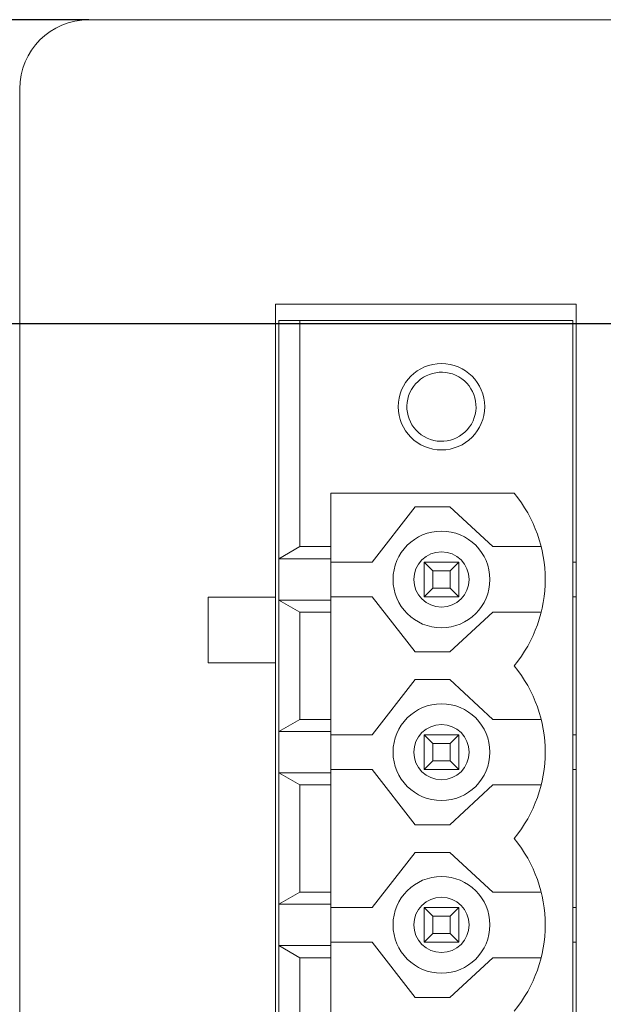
# Model space of a CAD drawing. Header units: millimetres. Extents: x 2293 to 4250, y -591 to 894.
# Tile 79 of 117: x 3909 to 3926, y 427 to 455. Entities that reach past the tile are written whole.
import ezdxf

# ---------------------------------------------------------------- set-up
doc = ezdxf.new("R2010")
doc.units = ezdxf.units.MM
doc.header["$PDSIZE"] = -1
doc.layers.add('1', color=7, linetype='Continuous', lineweight=13)
doc.dimstyles.new('ISO-25', dxfattribs={"dimtxt": 2.5, "dimasz": 2.5, "dimexe": 1.25, "dimexo": 0.625, "dimtad": 1, "dimtxsty": 'Standard', "dimcen": 2.5, "dimadec": 0, "dimazin": 0, "dimtfac": 1, "dimtmove": 0, "dimatfit": 3, "dimfxl": 1, "dimarcsym": 0})

# ---------------------------------------------------------------- blocks, each defined once
blk = doc.blocks.new('*D120')
at = {"color": 0, "lineweight": -2}
for p, q in [((3910.659, 455.042), (3848.206, 455.042)), ((3850.206, 450.962), (3850.206, 432.408)), ((3850.206, 406.722), (3850.206, 425.277)), ((3910.659, 402.642), (3848.206, 402.642))]:
    blk.add_line(p, q, dxfattribs=at)
at = {"color": 0}
for points in [[(3850.886, 450.962), (3849.526, 450.962), (3850.206, 455.042)], [(3849.526, 406.722), (3850.886, 406.722), (3850.206, 402.642)]]:
    blk.add_solid(points, dxfattribs=at)
at = {"layer": 'Defpoints', "color": 0}
for p in [(3910.659, 455.042), (3850.206, 402.642), (3910.659, 402.642)]:
    blk.add_point(p, dxfattribs=at)
at = {"color": 0, "insert": (3850.206, 428.842), "char_height": 3.5, "attachment_point": 5}
blk.add_mtext('52,4%%p0,2', dxfattribs=at)
blk = doc.blocks.new('*D121')
at = {"color": 0, "lineweight": -2}
for p, q in [((4013.759, 446.242), (3886.159, 446.242)), ((3888.159, 442.162), (3888.159, 432.016)), ((3888.159, 415.322), (3888.159, 425.468)), ((3905.959, 411.242), (3886.159, 411.242))]:
    blk.add_line(p, q, dxfattribs=at)
at = {"color": 0}
for points in [[(3888.839, 442.162), (3887.479, 442.162), (3888.159, 446.242)], [(3887.479, 415.322), (3888.839, 415.322), (3888.159, 411.242)]]:
    blk.add_solid(points, dxfattribs=at)
at = {"layer": 'Defpoints', "color": 0}
for p in [(3888.159, 446.242), (4013.759, 446.242), (3905.959, 411.242)]:
    blk.add_point(p, dxfattribs=at)
at = {"color": 0, "insert": (3888.159, 428.742), "char_height": 3.5, "attachment_point": 5}
blk.add_mtext('(35)', dxfattribs=at)
blk = doc.blocks.new('*D123')
at = {"color": 0, "lineweight": -2}
for p, q in [((4013.759, 446.242), (4013.759, 367.191)), ((3905.959, 411.242), (3905.959, 367.191)), ((3910.039, 369.191), (4009.679, 369.191))]:
    blk.add_line(p, q, dxfattribs=at)
at = {"color": 0}
for points in [[(3910.039, 369.871), (3910.039, 368.511), (3905.959, 369.191)], [(4009.679, 368.511), (4009.679, 369.871), (4013.759, 369.191)]]:
    blk.add_solid(points, dxfattribs=at)
at = {"layer": 'Defpoints', "color": 0}
for p in [(4013.759, 446.242), (3905.959, 411.242), (4013.759, 369.191)]:
    blk.add_point(p, dxfattribs=at)
at = {"color": 0, "insert": (3959.859, 372.757), "char_height": 3.5, "attachment_point": 5}
blk.add_mtext('(107,8)', dxfattribs=at)

msp = doc.modelspace()

# ---------------------------------------------------------------- linework, layer by layer
at = {"layer": '1', "color": 92, "linetype": 'Continuous', "lineweight": 13}
for p, q in [((3910.659, 455.042), (3938.513, 455.042)), ((3908.659, 404.642), (3908.659, 453.042))]:
    msp.add_line(p, q, dxfattribs=at)
at = {"layer": '1', "color": 7, "linetype": 'Continuous', "lineweight": 18}
for p, q in [((3910.659, 455.042), (3938.459, 455.042)), ((3908.659, 404.642), (3908.659, 453.042)), ((3916.059, 438.322), (3916.059, 446.802)), ((3916.059, 446.802), (3924.759, 446.802)), ((3924.759, 446.802), (3924.759, 410.872)), ((3916.759, 446.337), (3916.159, 446.337)), ((3916.159, 439.437), (3916.159, 446.337)), ((3924.659, 446.337), (3916.759, 446.337)), ((3916.759, 446.337), (3916.759, 439.787)), ((3924.659, 446.337), (3924.659, 411.337)), ((3917.659, 441.337), (3917.659, 439.787)), ((3922.959, 441.337), (3917.659, 441.337)), ((3918.859, 439.337), (3920.101, 440.937)), ((3921.101, 440.937), (3920.101, 440.937)), ((3921.101, 440.937), (3922.342, 439.787)), ((3916.759, 439.787), (3916.159, 439.437)), ((3917.659, 439.787), (3916.759, 439.787)), ((3917.659, 439.437), (3917.659, 439.787)), ((3923.742, 439.787), (3922.342, 439.787)), ((3916.159, 439.437), (3916.159, 438.237)), ((3917.659, 439.437), (3916.159, 439.437)), ((3917.659, 439.437), (3917.659, 438.237)), ((3918.859, 439.337), (3917.659, 439.337)), ((3920.359, 439.337), (3921.359, 439.337)), ((3920.359, 439.337), (3920.609, 439.087)), ((3920.359, 438.337), (3920.359, 439.337)), ((3921.359, 439.337), (3921.109, 439.087)), ((3921.359, 439.337), (3921.359, 438.337)), ((3924.759, 439.337), (3924.659, 439.337)), ((3921.109, 439.087), (3920.609, 439.087)), ((3920.609, 439.087), (3920.609, 438.587)), ((3921.109, 438.587), (3921.109, 439.087)), ((3920.609, 438.587), (3920.359, 438.337)), ((3920.609, 438.587), (3921.109, 438.587)), ((3921.109, 438.587), (3921.359, 438.337)), ((3914.109, 436.422), (3914.109, 438.322)), ((3914.109, 438.322), (3916.059, 438.322)), ((3916.059, 438.322), (3916.059, 436.422)), ((3916.159, 434.437), (3916.159, 438.237)), ((3916.159, 438.237), (3916.759, 437.887)), ((3917.659, 438.237), (3916.159, 438.237)), ((3917.659, 438.337), (3918.859, 438.337)), ((3917.659, 437.887), (3917.659, 438.237)), ((3920.101, 436.737), (3918.859, 438.337)), ((3921.359, 438.337), (3920.359, 438.337)), ((3924.759, 438.337), (3924.659, 438.337)), ((3917.659, 437.887), (3916.759, 437.887)), ((3916.759, 437.887), (3916.759, 434.787)), ((3917.659, 437.887), (3917.659, 434.787)), ((3922.342, 437.887), (3921.101, 436.737)), ((3922.342, 437.887), (3923.742, 437.887)), ((3920.101, 436.737), (3921.101, 436.737)), ((3916.059, 436.422), (3914.109, 436.422)), ((3916.059, 421.252), (3916.059, 436.422)), ((3918.859, 434.337), (3920.101, 435.937)), ((3921.101, 435.937), (3920.101, 435.937)), ((3921.101, 435.937), (3922.342, 434.787)), ((3916.759, 434.787), (3916.159, 434.437)), ((3917.659, 434.787), (3916.759, 434.787)), ((3917.659, 434.437), (3917.659, 434.787)), ((3923.742, 434.787), (3922.342, 434.787)), ((3916.159, 434.437), (3916.159, 433.237)), ((3917.659, 434.437), (3916.159, 434.437)), ((3917.659, 434.437), (3917.659, 433.237)), ((3918.859, 434.337), (3917.659, 434.337)), ((3920.359, 433.337), (3920.359, 434.337)), ((3920.359, 434.337), (3921.359, 434.337)), ((3920.359, 434.337), (3920.609, 434.087)), ((3921.359, 434.337), (3921.109, 434.087)), ((3921.359, 434.337), (3921.359, 433.337)), ((3924.759, 434.337), (3924.659, 434.337)), ((3920.609, 434.087), (3920.609, 433.587)), ((3921.109, 434.087), (3920.609, 434.087)), ((3921.109, 433.587), (3921.109, 434.087)), ((3920.609, 433.587), (3920.359, 433.337)), ((3920.609, 433.587), (3921.109, 433.587)), ((3921.109, 433.587), (3921.359, 433.337)), ((3917.659, 433.337), (3918.859, 433.337)), ((3920.101, 431.737), (3918.859, 433.337)), ((3921.359, 433.337), (3920.359, 433.337)), ((3924.759, 433.337), (3924.659, 433.337)), ((3917.659, 433.237), (3916.159, 433.237)), ((3916.159, 433.237), (3916.759, 432.887)), ((3916.159, 429.437), (3916.159, 433.237)), ((3917.659, 432.887), (3917.659, 433.237)), ((3917.659, 432.887), (3916.759, 432.887)), ((3916.759, 432.887), (3916.759, 429.787)), ((3917.659, 432.887), (3917.659, 429.787)), ((3922.342, 432.887), (3921.101, 431.737)), ((3922.342, 432.887), (3923.742, 432.887)), ((3920.101, 431.737), (3921.101, 431.737)), ((3918.859, 429.337), (3920.101, 430.937)), ((3921.101, 430.937), (3920.101, 430.937)), ((3921.101, 430.937), (3922.342, 429.787)), ((3916.759, 429.787), (3916.159, 429.437)), ((3917.659, 429.787), (3916.759, 429.787)), ((3917.659, 429.437), (3917.659, 429.787)), ((3923.742, 429.787), (3922.342, 429.787)), ((3916.159, 429.437), (3916.159, 428.237)), ((3917.659, 429.437), (3916.159, 429.437)), ((3917.659, 429.437), (3917.659, 428.237)), ((3918.859, 429.337), (3917.659, 429.337)), ((3920.359, 428.337), (3920.359, 429.337)), ((3920.359, 429.337), (3921.359, 429.337)), ((3920.359, 429.337), (3920.609, 429.087)), ((3921.359, 429.337), (3921.109, 429.087)), ((3921.359, 429.337), (3921.359, 428.337)), ((3924.759, 429.337), (3924.659, 429.337)), ((3921.109, 429.087), (3920.609, 429.087)), ((3920.609, 429.087), (3920.609, 428.587)), ((3921.109, 428.587), (3921.109, 429.087)), ((3920.609, 428.587), (3920.359, 428.337)), ((3920.609, 428.587), (3921.109, 428.587)), ((3921.109, 428.587), (3921.359, 428.337)), ((3916.159, 424.437), (3916.159, 428.237)), ((3916.159, 428.237), (3916.759, 427.887)), ((3917.659, 428.237), (3916.159, 428.237)), ((3917.659, 428.337), (3918.859, 428.337)), ((3917.659, 427.887), (3917.659, 428.237)), ((3920.101, 426.737), (3918.859, 428.337)), ((3921.359, 428.337), (3920.359, 428.337)), ((3924.759, 428.337), (3924.659, 428.337)), ((3916.759, 427.887), (3916.759, 424.787)), ((3917.659, 427.887), (3916.759, 427.887)), ((3917.659, 427.887), (3917.659, 424.787)), ((3922.342, 427.887), (3921.101, 426.737)), ((3922.342, 427.887), (3923.742, 427.887)), ((3920.101, 426.737), (3921.101, 426.737))]:
    msp.add_line(p, q, dxfattribs=at)
at = {"layer": '1', "color": 92, "linetype": 'Continuous', "lineweight": 13}
msp.add_arc((3910.659, 453.042), 2, 90, 180, dxfattribs=at)
at = {"layer": '1', "color": 7, "linetype": 'Continuous', "lineweight": 18}
for centre, radius, start, end in [((3910.659, 453.042), 2, 90, 180), ((3920.859, 443.837), 1.25, 90, 270), ((3920.859, 443.837), 1.25, 270, 90), ((3920.859, 443.837), 1, 60, 240), ((3920.859, 443.837), 1, 240, 60), ((3919.937, 438.837), 3.922, 320.4022, 39.5978), ((3920.859, 438.837), 1.4, 90, 270), ((3920.859, 438.837), 1.4, 270, 90), ((3920.859, 438.837), 0.8, 90, 270), ((3920.859, 438.837), 0.8, 270, 90), ((3919.937, 433.837), 3.922, 320.4022, 39.5978), ((3920.859, 433.837), 1.4, 90, 270), ((3920.859, 433.837), 1.4, 270, 90), ((3920.859, 433.837), 0.8, 90, 270), ((3920.859, 433.837), 0.8, 270, 90), ((3919.937, 428.837), 3.922, 320.4022, 39.5978), ((3920.859, 428.837), 1.4, 90, 270), ((3920.859, 428.837), 1.4, 270, 90), ((3920.859, 428.837), 0.8, 90, 270), ((3920.859, 428.837), 0.8, 270, 90)]:
    msp.add_arc(centre, radius, start, end, dxfattribs=at)

# ---------------------------------------------------------------- dimensions: what is measured, and where the dimension line sits
at = {"color": 1}
dim = msp.add_linear_dim(base=(3850.206, 402.642), p1=(3910.659, 455.042), p2=(3910.659, 402.642), angle=90, dimstyle='ISO-25', override={"dimtxt": 3.5, "dimasz": 4.08, "dimexe": 2, "dimexo": 0, "dimgap": 1.524, "dimtih": 1, "dimtoh": 1, "dimdec": 1, "dimzin": 0, "dimtxsty": 'Standard', "dimadec": 2, "dimtol": 1, "dimtp": 0.2, "dimtm": 0.2, "dimtdec": 1, "dimtzin": 0}, dxfattribs=at)
dim.commit()
dim.dimension.update_dxf_attribs({"geometry": '*D120', "text_midpoint": (3850.206, 428.842), "dimtype": 160})
dim = msp.add_linear_dim(base=(3888.159, 446.242), p1=(3905.959, 411.242), p2=(4013.759, 446.242), angle=90, text='(<>)', dimstyle='ISO-25', override={"dimtxt": 3.5, "dimasz": 4.08, "dimexe": 2, "dimexo": 0, "dimgap": 1.524, "dimtih": 1, "dimtoh": 1, "dimdec": 0, "dimzin": 0, "dimtxsty": 'Standard', "dimadec": 2, "dimtzin": 0}, dxfattribs=at)
dim.commit()
dim.dimension.update_dxf_attribs({"geometry": '*D121', "text_midpoint": (3888.159, 428.742)})
dim = msp.add_linear_dim(base=(4013.759, 369.191), p1=(3905.959, 411.242), p2=(4013.759, 446.242), text='(<>)', dimstyle='ISO-25', override={"dimtxt": 3.5, "dimasz": 4.08, "dimexe": 2, "dimexo": 0, "dimgap": 1.524, "dimtih": 1, "dimtoh": 1, "dimdec": 1, "dimzin": 0, "dimtxsty": 'Standard', "dimadec": 2, "dimtzin": 0}, dxfattribs=at)
dim.commit()
dim.dimension.update_dxf_attribs({"geometry": '*D123', "text_midpoint": (3959.859, 372.757)})

doc.saveas('drawing.dxf')
